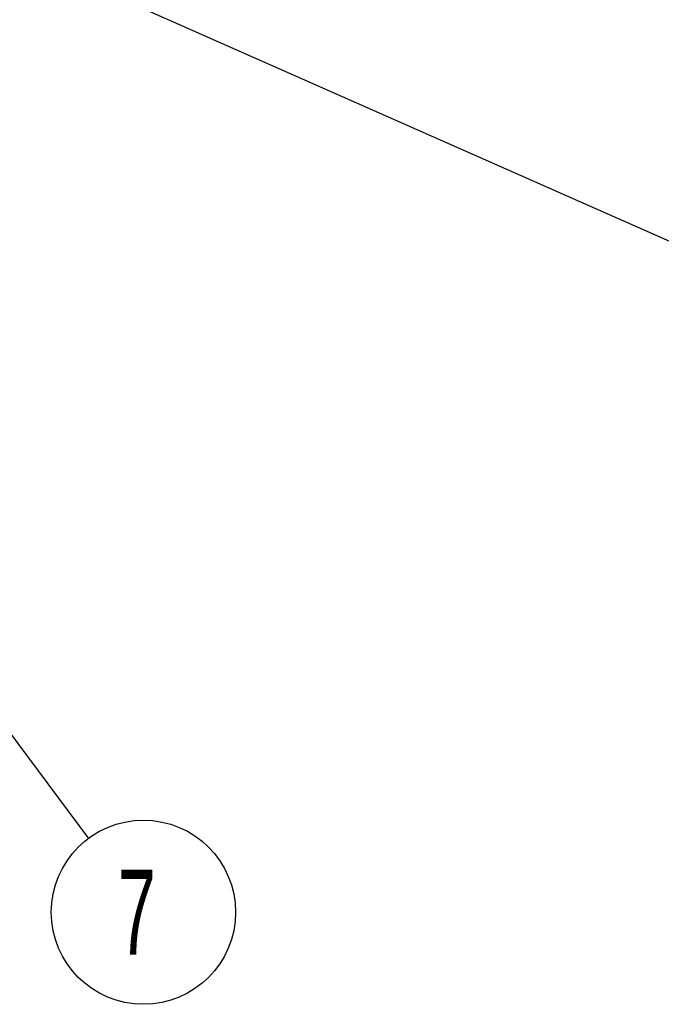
# Model space of a CAD drawing. Header units: millimetres. Extents: x 6 to 414, y 7 to 290.
# Tile 40 of 256: x 161 to 180, y 72 to 101. Entities that reach past the tile are written whole.
import ezdxf

# ---------------------------------------------------------------- set-up
doc = ezdxf.new("R2010")
doc.units = ezdxf.units.MM
doc.header["$LTSCALE"] = 23.1
doc.layers.get('0').update_dxf_attribs({"linetype": 'CONTINUOUS'})
doc.styles.get("Standard").update_dxf_attribs({"font": 'txt', "width": 0.6})
doc.dimstyles.get("Standard").update_dxf_attribs({"dimtxt": 2.5, "dimasz": 1.8, "dimexe": 0.05, "dimexo": 0.0625, "dimtad": 1, "dimzin": 0, "dimdsep": 46, "dimtxsty": 'Standard', "dimblk": '_FILLED', "dimblk1": '_FILLED', "dimblk2": '_FILLED', "dimcen": 0.09, "dimadec": 0, "dimazin": 0, "dimtol": 1, "dimtp": 0.01, "dimtm": 0.01, "dimtfac": 1, "dimtofl": 0, "dimtmove": 0, "dimatfit": 3, "dimldrblk": '_FILLED', "dimfxl": 0, "dimtolj": 1, "dimtzin": 0, "dimarcsym": 0})

# ---------------------------------------------------------------- blocks, each defined once
blk = doc.blocks.new('_FILLED')
at = {"color": 0, "linetype": 'ByBlock'}
blk.add_solid([(0, 0), (-1, 0.222), (-1, -0.222)], dxfattribs=at)
blk = doc.blocks.new('BALLOON_BL4', base_point=(164.654, 75.178))
at = {"color": 2, "linetype": 'Continuous'}
blk.add_circle((164.654, 75.178), 2.708, dxfattribs=at)
at = {"color": 2, "linetype": 'Continuous', "insert": (163.904, 76.428), "char_height": 2.5, "width": 1.5, "attachment_point": 1, "line_spacing_factor": 0.9}
blk.add_mtext('7', dxfattribs=at)

msp = doc.modelspace()

# ---------------------------------------------------------------- block references
at = {"color": 2, "linetype": 'Continuous'}
msp.add_blockref('BALLOON_BL4', (164.654, 75.178), dxfattribs=at)

# ---------------------------------------------------------------- leaders
for points in [[(162.163, 102.859), (185.406, 92.573)], [(154.494, 88.804), (163.036, 77.349)]]:
    msp.add_leader(points, dimstyle='Standard', override={"dimtad": 0}, dxfattribs=at)

doc.saveas('drawing.dxf')
